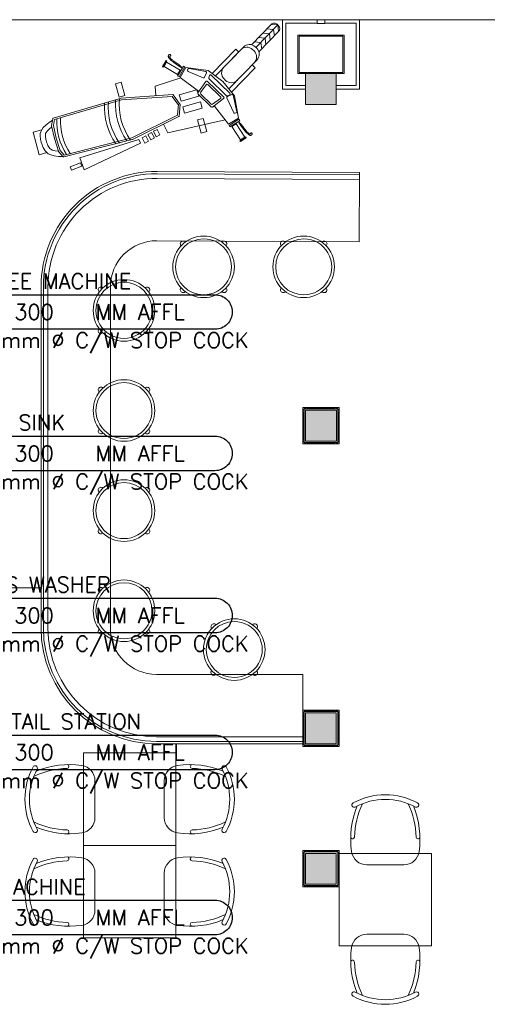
# Model space of a CAD drawing. Header units: millimetres. Extents: x -1747 to 60076, y -13777 to 14438.
# Tile 5 of 29: x 4034 to 7070, y 7438 to 13830. Entities that reach past the tile are written whole.
import ezdxf
from ezdxf.enums import TextEntityAlignment as Align

# ---------------------------------------------------------------- set-up
doc = ezdxf.new("R2010")
doc.units = ezdxf.units.MM
doc.header["$MEASUREMENT"] = 0
doc.layers.get('0').update_dxf_attribs({"lineweight": 5})
doc.layers.add('FLOOR LAYOUT', color=9, linetype='Continuous', lineweight=0, true_color=0x808080)
doc.layers.add('PLUMBING-DW-TR-LVL-TAG', color=7, linetype='Continuous')
doc.styles.add('ROMANS-100', font='romans.shx')
doc.styles.get("Standard").update_dxf_attribs({"font": 'romans.shx'})

# ---------------------------------------------------------------- blocks, each defined once
blk = doc.blocks.new('PLUMB-WS-WS-TAG')
at = {"layer": 'PLUMBING-DW-TR-LVL-TAG'}
blk.add_lwpolyline([(112.5, 112.5), (1687.5, 112.5, -0.414214), (1800, 0, -0.414214), (1687.5, -112.5), (112.5, -112.5, -0.414214), (0, 0), (0, 0, -0.414214)], format="xyb", close=True, dxfattribs=at)
at = {"layer": 'PLUMBING-DW-TR-LVL-TAG', "char_height": 100, "attachment_point": 4}
for s, width, insert in [('{\\Fromans|c0;@}', 115.286, (112.5, 0)), ('{\\Fromans|c0;MM AFFL}', 662.905, (912.5, 0)), ('mm %%C C/W STOP COCK', 1987.152, (300, -200))]:
    blk.add_mtext_dynamic_manual_height_columns(s, width=width, gutter_width=3324.7, heights=[0], dxfattribs=dict(at, insert=insert))
at = {"layer": 'PLUMBING-DW-TR-LVL-TAG', "style": 'ROMANS-100'}
for tag, p in [('PLUM-DR-EQP', (0, 200)), ('PLUM-DR-PSIZE', (0, -200))]:
    blk.add_attdef(tag, text='', height=100, dxfattribs=at).set_placement(p, align=Align.MIDDLE_LEFT)
blk.add_attdef('PLUM-PIPE-LVL', text='', height=100, dxfattribs=at).set_placement((512.5, 0), align=Align.MIDDLE_CENTER)
blk = doc.blocks.new('FLOOR PLAN')
at = {"layer": 'FLOOR LAYOUT'}
h = blk.add_hatch(color=256, dxfattribs=at)
h.dxf.hatch_style = 1
h.paths.add_polyline_path([(6090, 13280), (6090, 13480), (5890, 13480), (5890, 13280)])
h = blk.add_hatch(color=256, dxfattribs=at)
h.dxf.hatch_style = 1
h.paths.add_polyline_path([(6090.1, 11294.2), (5890.1, 11294.2), (5890.1, 11094.2), (6090.1, 11094.2)])
h = blk.add_hatch(color=256, dxfattribs=at)
h.dxf.hatch_style = 1
h.paths.add_polyline_path([(6090, 9330), (5890, 9330), (5890, 9130), (6090, 9130)])
h = blk.add_hatch(color=256, dxfattribs=at)
h.dxf.hatch_style = 1
h.paths.add_polyline_path([(6090, 8418.4), (5890, 8418.4), (5890, 8218.4), (6090, 8218.4)])
for p, q in [((350, 13830), (17200, 13830)), ((5740, 13380), (5740, 13830)), ((5740, 13830), (5965, 13830)), ((5762, 13402), (5762, 13808)), ((5762, 13808), (5963, 13808)), ((5965, 13830), (5965, 13805)), ((6015, 13805), (6015, 13830)), ((6015, 13830), (6240, 13830)), ((6218, 13808), (6017, 13808)), ((6218, 13402), (6218, 13808)), ((6240, 13830), (6240, 13380)), ((5538.8, 13667.4), (5666.9, 13799.7)), ((5568.1, 13649.2), (5709.9, 13795.6)), ((5715.4, 13752.8), (5587.3, 13620.5)), ((5655.1, 13739), (5612.1, 13743.1)), ((5682.5, 13767.3), (5639.5, 13771.4)), ((5709.9, 13795.6), (5666.9, 13799.7)), ((5682.5, 13767.3), (5688, 13724.5)), ((5705, 13800.3), (5714.7, 13790.9)), ((5709.9, 13795.6), (5715.4, 13752.8)), ((5965, 13805), (6015, 13805)), ((5600.3, 13682.5), (5557.3, 13686.5)), ((5627.7, 13710.8), (5584.7, 13714.8)), ((5600.3, 13682.5), (5605.8, 13639.6)), ((5627.7, 13710.8), (5633.2, 13667.9)), ((5655.1, 13739), (5660.6, 13696.2)), ((5840, 13730), (6140, 13730)), ((5840, 13480), (5840, 13730)), ((5848, 13722), (6132, 13722)), ((5848, 13488), (5848, 13722)), ((6132, 13722), (6132, 13488)), ((6140, 13730), (6140, 13480)), ((5283.4, 13481.1), (5436.5, 13639.4)), ((5305.1, 13464.8), (5486.9, 13652.6)), ((5360.1, 13521.7), (5470, 13635.1)), ((5455.9, 13620.6), (5436.5, 13639.4)), ((5546.4, 13636.4), (5556.1, 13627)), ((5563.3, 13653.8), (5573, 13644.5)), ((4984.4, 13564.5), (4961.3, 13525.5)), ((4966.8, 13522.2), (4990, 13561.2)), ((4988.2, 13554), (4971.6, 13526.2)), ((4990, 13561.2), (4984.4, 13564.5)), ((5076.4, 13501.6), (4988.2, 13554)), ((4998.9, 13592.2), (4999, 13593.8)), ((4999, 13590.5), (4998.9, 13592.2)), ((4999, 13593.8), (4999.4, 13595.4)), ((4999.3, 13588.8), (4999, 13590.5)), ((5000, 13587), (4999.3, 13588.8)), ((4999.4, 13595.4), (4999.9, 13596.9)), ((4999.9, 13596.9), (5000.6, 13598.4)), ((5001, 13585.1), (5000, 13587)), ((5000.6, 13598.4), (5001.4, 13599.7)), ((5002.3, 13583), (5001, 13585.1)), ((5001.4, 13599.7), (5002.3, 13600.9)), ((5002.3, 13600.9), (5003.4, 13601.9)), ((5004, 13580.7), (5002.3, 13583)), ((5003.4, 13601.9), (5004.4, 13602.7)), ((5006.1, 13578.1), (5004, 13580.7)), ((5004.4, 13602.7), (5005.5, 13603.3)), ((5005.5, 13603.3), (5006.6, 13603.7)), ((5008.6, 13575.2), (5006.1, 13578.1)), ((5006.6, 13603.7), (5007.7, 13603.9)), ((5007.7, 13603.9), (5008.8, 13603.9)), ((5008.3, 13590.2), (5008.2, 13589.5)), ((5008.2, 13589.5), (5008.2, 13588.7)), ((5008.2, 13588.7), (5008.4, 13587.8)), ((5008.5, 13590.8), (5008.3, 13590.2)), ((5008.4, 13587.8), (5008.8, 13586.8)), ((5008.9, 13591.3), (5008.5, 13590.8)), ((5011.6, 13572), (5008.6, 13575.2)), ((5008.8, 13603.9), (5009.8, 13603.8)), ((5008.8, 13586.8), (5009.4, 13585.5)), ((5009.3, 13591.8), (5008.9, 13591.3)), ((5009.9, 13592.2), (5009.3, 13591.8)), ((5009.4, 13585.5), (5010.1, 13584.2)), ((5009.8, 13603.8), (5010.8, 13603.5)), ((5010.5, 13592.6), (5009.9, 13592.2)), ((5010.1, 13584.2), (5011.2, 13582.6)), ((5011.2, 13593), (5010.5, 13592.6)), ((5010.8, 13603.5), (5011.7, 13603)), ((5011.9, 13593.4), (5011.2, 13593)), ((5011.2, 13582.6), (5012.5, 13580.9)), ((5015.6, 13568.1), (5011.6, 13572)), ((5011.7, 13603), (5012.5, 13602.5)), ((5012.5, 13593.8), (5011.9, 13593.4)), ((5012.5, 13602.5), (5013.2, 13601.8)), ((5013.2, 13594.3), (5012.5, 13593.8)), ((5012.5, 13580.9), (5014.1, 13579)), ((5013.2, 13601.8), (5013.8, 13601)), ((5013.8, 13594.8), (5013.2, 13594.3)), ((5013.8, 13601), (5014.3, 13600.2)), ((5014.2, 13595.3), (5013.8, 13594.8)), ((5014.1, 13579), (5016, 13576.9)), ((5014.6, 13596), (5014.2, 13595.3)), ((5014.3, 13600.2), (5014.6, 13599.3)), ((5014.6, 13599.3), (5014.8, 13598.4)), ((5014.8, 13596.7), (5014.6, 13596)), ((5014.8, 13598.4), (5014.9, 13597.6)), ((5014.9, 13597.6), (5014.8, 13596.7)), ((5020.9, 13563.4), (5015.6, 13568.1)), ((5016, 13576.9), (5018.3, 13574.6)), ((5018.3, 13574.6), (5021, 13572.1)), ((5028.1, 13557.6), (5020.9, 13563.4)), ((5021, 13572.1), (5024, 13569.4)), ((5024, 13569.4), (5027.5, 13566.5)), ((5027.5, 13566.5), (5031.4, 13563.5)), ((5037.5, 13550.4), (5028.1, 13557.6)), ((5031.4, 13563.5), (5035.6, 13560.3)), ((5035.6, 13560.3), (5040.1, 13556.9)), ((5049.7, 13541.6), (5037.5, 13550.4)), ((5040.1, 13556.9), (5045, 13553.4)), ((5045, 13553.4), (5050.1, 13549.8)), ((5574.2, 13568.1), (5392.4, 13380.3)), ((4961.3, 13525.5), (4966.8, 13522.2)), ((4971.6, 13526.2), (5059.8, 13473.8)), ((5065.2, 13530.9), (5049.7, 13541.6)), ((5050.1, 13549.8), (5055.6, 13546.2)), ((5055.6, 13546.2), (5061.3, 13542.4)), ((5097, 13529.2), (5059.5, 13463.5)), ((5059.8, 13473.8), (5076.4, 13501.6)), ((5061.3, 13542.4), (5066.9, 13538.6)), ((5084.3, 13518.1), (5065.2, 13530.9)), ((5066.9, 13538.6), (5072.2, 13534.8)), ((5068.8, 13458.2), (5106.3, 13523.8)), ((5072.2, 13534.8), (5077, 13531.1)), ((5112.9, 13520.5), (5075.8, 13455)), ((5077, 13531.1), (5080.8, 13527.5)), ((5080.8, 13527.5), (5083.5, 13524.1)), ((5083.5, 13524.1), (5084.8, 13521)), ((5084.8, 13521), (5084.3, 13518.1)), ((5106.3, 13523.8), (5097, 13529.2)), ((5258.3, 13499.9), (5112.9, 13520.5)), ((5124.5, 13501.6), (5126.6, 13509.1)), ((5226.3, 13452.5), (5128.4, 13493.5)), ((5134.3, 13513.9), (5242.5, 13493.7)), ((5354, 13428), (5258.3, 13499.9)), ((5360.1, 13521.7), (5360.1, 13521.7)), ((5562.6, 13517.3), (5409.5, 13359.1)), ((5562.6, 13517.3), (5543.2, 13536.1)), ((6132, 13488), (5848, 13488)), ((4693.4, 13423.6), (4655.6, 13413.3)), ((4716.8, 13337.6), (4693.4, 13423.6)), ((5080.2, 13451.7), (4914.3, 13398.4)), ((5059.5, 13463.5), (5068.8, 13458.2)), ((5075.8, 13455), (5196.2, 13367.1)), ((5191.6, 13354.6), (5243.4, 13428.4)), ((5247.5, 13484.4), (5235.1, 13456)), ((5253.6, 13429.4), (5358.7, 13327.7)), ((5262.4, 13452.4), (5266.9, 13466.8)), ((5374.8, 13338.4), (5264.1, 13445.5)), ((5278, 13469.6), (5399.4, 13352.2)), ((5354, 13428), (5429.1, 13334.7)), ((5361.4, 13445.3), (5371.1, 13435.9)), ((6140, 13480), (5840, 13480)), ((6090, 13480), (5890, 13480)), ((5890, 13480), (5890, 13280)), ((6090, 13480), (5890, 13480)), ((5890, 13480), (5890, 13280)), ((6090, 13280), (6090, 13480)), ((6090, 13280), (6090, 13480)), ((4655.6, 13413.3), (4679, 13327.3)), ((4914.3, 13398.4), (4918.8, 13335.9)), ((5185.3, 13374.3), (5070.7, 13343.1)), ((5196.7, 13332.6), (5185.3, 13374.3)), ((5209.2, 13356.3), (5245.4, 13407.7)), ((5255.6, 13408.7), (5337.9, 13329)), ((5890, 13380), (5740, 13380)), ((5890, 13402), (5762, 13402)), ((6090, 13402), (6218, 13402)), ((6240, 13380), (6090, 13380)), ((4692.4, 13319.6), (4252.6, 13191.1)), ((4695, 13308.7), (4259.7, 13181.5)), ((4679, 13327.3), (4716.8, 13337.6)), ((5027.7, 13343.7), (4693.5, 13319.8)), ((5024.4, 13332.2), (4695, 13308.7)), ((5066.8, 13273.5), (5024.4, 13332.2)), ((5075.9, 13280.1), (5030.5, 13343)), ((5070.7, 13343.1), (5082, 13301.4)), ((5082, 13301.4), (5196.7, 13332.6)), ((5207.9, 13296.5), (5093.3, 13265.3)), ((5277.2, 13263.7), (5192.4, 13345.9)), ((5219.3, 13254.8), (5207.9, 13296.5)), ((5278.3, 13281.5), (5210.1, 13347.5)), ((5358, 13317.4), (5286, 13263.2)), ((5337.3, 13318.7), (5287.1, 13280.9)), ((5380.1, 13322.6), (5424.4, 13226.1)), ((5396.4, 13340.8), (5381.2, 13336.8)), ((5411.4, 13344.8), (5383.4, 13331.5)), ((5444.5, 13232.7), (5420.9, 13340.1)), ((5429.1, 13334.7), (5454.3, 13190)), ((5064.7, 13281.2), (5058, 13209.2)), ((5075.9, 13280.1), (5068.7, 13202.9)), ((5093.3, 13265.3), (5104.6, 13223.6)), ((5104.6, 13223.6), (5219.3, 13254.8)), ((5390.1, 13150.8), (5298.3, 13268.2)), ((5890, 13280), (6090, 13280)), ((5890, 13280), (6090, 13280)), ((4225.6, 13162.9), (4247.6, 13177.6)), ((4249.3, 13187.4), (4241.6, 13142.9)), ((4259.7, 13181.5), (4252.9, 13142.3)), ((5058, 13209.2), (4762.1, 13062.4)), ((5066.6, 13200.9), (4766.4, 13052)), ((5367.5, 13179.6), (4996.6, 13096.2)), ((5188.1, 13179.2), (5225.9, 13189.5)), ((5211.5, 13093.2), (5188.1, 13179.2)), ((5225.9, 13189.5), (5249.3, 13103.5)), ((5454.3, 13190), (5390.1, 13150.8)), ((5393.5, 13143.9), (5457.9, 13183.5)), ((5463.5, 13174.3), (5399.1, 13134.7)), ((5432.6, 13222.4), (5440, 13224.8)), ((5457.9, 13183.5), (5463.5, 13174.3)), ((4176.9, 13115), (4120.7, 13099.7)), ((4170.7, 13102.5), (4177.1, 13115.3)), ((4177.1, 13115.3), (4187.7, 13129.5)), ((4187.7, 13129.5), (4203.5, 13145.3)), ((4203.5, 13145.3), (4225.6, 13162.9)), ((4206, 13097.6), (4213.2, 13107.3)), ((4213.2, 13107.3), (4226, 13120.1)), ((4226, 13120.1), (4243.3, 13133.8)), ((4241.6, 13141), (4260.9, 13058.1)), ((4252.9, 13142.3), (4271.9, 13060.7)), ((4926.6, 13117.8), (4902.7, 13105.3)), ((4902.7, 13105.3), (4920.9, 13070.6)), ((4944.8, 13083.1), (4926.6, 13117.8)), ((4996.6, 13096.2), (4968.8, 13152.3)), ((5249.3, 13103.5), (5211.5, 13093.2)), ((5399.1, 13134.7), (5393.5, 13143.9)), ((5412.5, 13136.1), (5439.8, 13153.5)), ((5467.8, 13049.6), (5412.5, 13136.1)), ((5439.8, 13153.5), (5495.1, 13067.1)), ((5458.9, 13162.6), (5456, 13162)), ((5456, 13162), (5469.5, 13143.3)), ((5462.1, 13161.4), (5458.9, 13162.6)), ((5465.6, 13158.9), (5462.1, 13161.4)), ((5469.3, 13155.1), (5465.6, 13158.9)), ((5473.1, 13150.5), (5469.3, 13155.1)), ((5469.5, 13143.3), (5480.7, 13128.2)), ((5477.1, 13145.3), (5473.1, 13150.5)), ((5481.1, 13139.8), (5477.1, 13145.3)), ((5480.7, 13128.2), (5489.9, 13116.3)), ((5485, 13134.2), (5481.1, 13139.8)), ((5488.9, 13128.9), (5485, 13134.2)), ((5492.6, 13123.9), (5488.9, 13128.9)), ((5489.9, 13116.3), (5497.3, 13107.1)), ((5496.3, 13119.1), (5492.6, 13123.9)), ((5499.8, 13114.7), (5496.3, 13119.1)), ((5497.3, 13107.1), (5503.4, 13100.1)), ((5503.1, 13110.6), (5499.8, 13114.7)), ((5506.3, 13106.8), (5503.1, 13110.6)), ((5509.3, 13103.5), (5506.3, 13106.8)), ((5512.1, 13100.5), (5509.3, 13103.5)), ((4120.7, 13099.7), (4160.4, 12953.8)), ((4166.9, 13080.3), (4167.7, 13090.9)), ((4167.4, 13070.5), (4166.9, 13080.3)), ((4168.3, 13061.4), (4167.4, 13070.5)), ((4167.7, 13090.9), (4170.7, 13102.5)), ((4169.7, 13052.7), (4168.3, 13061.4)), ((4171.4, 13044.2), (4169.7, 13052.7)), ((4173.5, 13035.9), (4171.4, 13044.2)), ((4200.7, 13079.9), (4201.1, 13085.3)), ((4201, 13073.2), (4200.7, 13079.9)), ((4201.8, 13065.7), (4201, 13073.2)), ((4201.1, 13085.3), (4202.5, 13090.6)), ((4202.9, 13058.6), (4201.8, 13065.7)), ((4202.5, 13090.6), (4206, 13097.6)), ((4204.3, 13051.8), (4202.9, 13058.6)), ((4206, 13045.1), (4204.3, 13051.8)), ((4208.2, 13038.2), (4206, 13045.1)), ((4286.3, 12976.9), (4260.9, 13058.1)), ((4296.7, 12981.5), (4271.7, 13061.5)), ((4765.5, 13051.6), (4321.2, 12939.3)), ((4762.1, 13062.4), (4322.4, 12951.2)), ((4807, 13052.3), (4425.3, 12933.8)), ((4819, 13028), (4807, 13052.3)), ((4852.5, 13076.6), (4828.6, 13064.1)), ((4828.6, 13064.1), (4846.8, 13029.4)), ((4846.8, 13029.4), (4870.7, 13041.9)), ((4870.7, 13041.9), (4852.5, 13076.6)), ((4890.4, 13096.7), (4866.5, 13084.2)), ((4866.5, 13084.2), (4884.7, 13049.5)), ((4884.7, 13049.5), (4908.6, 13062.1)), ((4908.6, 13062.1), (4890.4, 13096.7)), ((4920.9, 13070.6), (4944.8, 13083.1)), ((5463.9, 13044.7), (5502.1, 13069.2)), ((5467.4, 13039.3), (5463.9, 13044.7)), ((5505.6, 13063.7), (5467.4, 13039.3)), ((5495.1, 13067.1), (5467.8, 13049.6)), ((5502.1, 13069.2), (5505.6, 13063.7)), ((5503.4, 13100.1), (5508.3, 13094.9)), ((5508.3, 13094.9), (5512.2, 13091.1)), ((5514.6, 13097.9), (5512.1, 13100.5)), ((5512.2, 13091.1), (5515.6, 13088.2)), ((5517, 13095.7), (5514.6, 13097.9)), ((5515.6, 13088.2), (5518.5, 13085.8)), ((5519.2, 13093.8), (5517, 13095.7)), ((5518.5, 13085.8), (5521.2, 13083.8)), ((5521.1, 13092.3), (5519.2, 13093.8)), ((5522.9, 13091), (5521.1, 13092.3)), ((5521.2, 13083.8), (5523.6, 13082.2)), ((5524.5, 13090), (5522.9, 13091)), ((5523.6, 13082.2), (5525.7, 13080.9)), ((5525.9, 13089.3), (5524.5, 13090)), ((5525.7, 13080.9), (5527.7, 13080)), ((5527.1, 13088.8), (5525.9, 13089.3)), ((5528.2, 13088.4), (5527.1, 13088.8)), ((5527.7, 13080), (5529.5, 13079.4)), ((5529.1, 13088.3), (5528.2, 13088.4)), ((5529.9, 13088.3), (5529.1, 13088.3)), ((5529.5, 13079.4), (5531.2, 13079.1)), ((5530.6, 13088.4), (5529.9, 13088.3)), ((5531.2, 13088.6), (5530.6, 13088.4)), ((5531.7, 13089), (5531.2, 13088.6)), ((5531.2, 13079.1), (5532.8, 13079.1)), ((5532.1, 13089.5), (5531.7, 13089)), ((5532.5, 13090.1), (5532.1, 13089.5)), ((5532.9, 13090.7), (5532.5, 13090.1)), ((5532.8, 13079.1), (5534.5, 13079.2)), ((5533.3, 13091.4), (5532.9, 13090.7)), ((5533.7, 13092.1), (5533.3, 13091.4)), ((5534, 13092.8), (5533.7, 13092.1)), ((5534.5, 13093.4), (5534, 13092.8)), ((5535, 13094), (5534.5, 13093.4)), ((5534.5, 13079.2), (5536.1, 13079.6)), ((5535.5, 13094.5), (5535, 13094)), ((5536.2, 13094.9), (5535.5, 13094.5)), ((5536.1, 13079.6), (5537.6, 13080.2)), ((5536.9, 13095.1), (5536.2, 13094.9)), ((5537.7, 13095.2), (5536.9, 13095.1)), ((5537.6, 13080.2), (5539, 13081)), ((5538.6, 13095.2), (5537.7, 13095.2)), ((5539.5, 13095), (5538.6, 13095.2)), ((5539, 13081), (5540.3, 13081.8)), ((5540.3, 13094.7), (5539.5, 13095)), ((5541.2, 13094.2), (5540.3, 13094.7)), ((5540.3, 13081.8), (5541.5, 13082.8)), ((5542, 13093.7), (5541.2, 13094.2)), ((5541.5, 13082.8), (5542.4, 13083.8)), ((5542.7, 13093), (5542, 13093.7)), ((5542.4, 13083.8), (5543.2, 13084.9)), ((5543.3, 13092.2), (5542.7, 13093)), ((5543.2, 13084.9), (5543.8, 13086)), ((5543.8, 13091.3), (5543.3, 13092.2)), ((5544.1, 13090.4), (5543.8, 13091.3)), ((5543.8, 13086), (5544.2, 13087.2)), ((5544.3, 13089.3), (5544.1, 13090.4)), ((5544.2, 13087.2), (5544.3, 13088.3)), ((5544.3, 13088.3), (5544.3, 13089.3)), ((4176.1, 13027.5), (4173.5, 13035.9)), ((4179.3, 13018.8), (4176.1, 13027.5)), ((4182.9, 13009.8), (4179.3, 13018.8)), ((4187.1, 13000.1), (4182.9, 13009.8)), ((4192.1, 12989.8), (4187.1, 13000.1)), ((4198.6, 12979.3), (4192.1, 12989.8)), ((4207.5, 12969.2), (4198.6, 12979.3)), ((4210.8, 13030.9), (4208.2, 13038.2)), ((4214, 13022.8), (4210.8, 13030.9)), ((4217.8, 13014.2), (4214, 13022.8)), ((4221.7, 13006.1), (4217.8, 13014.2)), ((4225.8, 12999.5), (4221.7, 13006.1)), ((4230.6, 12994), (4225.8, 12999.5)), ((4237.4, 12988.9), (4230.6, 12994)), ((4248, 12983.8), (4237.4, 12988.9)), ((4264.3, 12979.4), (4248, 12983.8)), ((4286.4, 12976.8), (4264.3, 12979.4)), ((4316.5, 12940.8), (4287.2, 12975.3)), ((4322.4, 12951.2), (4296.7, 12981.5)), ((4453.7, 12856.4), (4819, 13028)), ((4160.4, 12953.8), (4210, 12967.3)), ((4219.8, 12959.9), (4207.5, 12969.2)), ((4236.2, 12952.1), (4219.8, 12959.9)), ((4257.9, 12946.2), (4236.2, 12952.1)), ((4285.5, 12942.9), (4257.9, 12946.2)), ((4314.8, 12942.8), (4285.5, 12942.9)), ((4425.3, 12933.8), (4453.7, 12856.4)), ((4428.8, 12901.7), (4361, 12874.5)), ((4361, 12874.5), (4369.7, 12852.6)), ((4369.7, 12852.6), (4437.6, 12879.8)), ((4437.6, 12879.8), (4428.8, 12901.7)), ((4926.7, 12799.9), (6241.3, 12793)), ((4926.9, 12829.9), (6241.4, 12823)), ((4927, 12844.9), (6241.5, 12838)), ((6239.1, 12388), (6241.5, 12838)), ((6239.1, 12388), (4924.6, 12394.9)), ((4173, 9880), (4173, 12094.9)), ((4188, 9880), (4188, 12094.9)), ((4218, 9880), (4218, 12094.9)), ((4623, 12094.9), (4623, 9880)), ((5872, 11312.2), (6108, 11312.2)), ((5872, 11076.2), (5872, 11312.2)), ((5881.1, 11312.2), (5872.1, 11312.2)), ((5872.1, 11312.2), (5872.1, 11303.2)), ((5872.1, 11303.2), (5881.1, 11294.2)), ((5872.1, 11303.2), (5872.1, 11294.2)), ((5881.1, 11294.2), (5872.1, 11294.2)), ((5872.1, 11294.2), (5872.1, 11285.2)), ((5872.1, 11285.2), (5881.1, 11285.2)), ((5872.1, 11285.2), (5872.1, 11103.2)), ((5875.1, 11285.2), (5875.1, 11103.2)), ((5878.1, 11285.2), (5878.1, 11103.2)), ((5890.1, 11303.2), (5881.1, 11312.2)), ((5881.1, 11312.2), (5890.1, 11312.2)), ((6099.1, 11303.2), (5881.1, 11303.2)), ((5881.1, 11303.2), (5881.1, 11085.2)), ((5899.1, 11312.2), (5890.1, 11312.2)), ((5890.1, 11312.2), (5890.1, 11303.2)), ((5890.1, 11294.2), (6090.1, 11294.2)), ((5890.1, 11094.2), (5890.1, 11294.2)), ((5899.1, 11303.2), (5899.1, 11312.2)), ((5899.1, 11312.2), (6081.1, 11312.2)), ((5899.1, 11309.2), (6081.1, 11309.2)), ((5899.1, 11306.2), (6081.1, 11306.2)), ((6090.1, 11312.2), (6081.1, 11312.2)), ((6081.1, 11312.2), (6081.1, 11303.2)), ((6090.1, 11303.2), (6090.1, 11312.2)), ((6099.1, 11312.2), (6090.1, 11303.2)), ((6090.1, 11312.2), (6099.1, 11312.2)), ((6090.1, 11294.2), (6090.1, 11094.2)), ((6108.1, 11312.2), (6099.1, 11312.2)), ((6099.1, 11085.2), (6099.1, 11303.2)), ((6099.1, 11294.2), (6108.1, 11303.2)), ((6108.1, 11294.2), (6099.1, 11294.2)), ((6099.1, 11285.2), (6108.1, 11285.2)), ((6102.1, 11285.2), (6102.1, 11103.2)), ((6105.1, 11285.2), (6105.1, 11103.2)), ((6108, 11312.2), (6108, 11076.2)), ((6108.1, 11303.2), (6108.1, 11312.2)), ((6108.1, 11303.2), (6108.1, 11294.2)), ((6108.1, 11285.2), (6108.1, 11294.2)), ((6108.1, 11285.2), (6108.1, 11103.2)), ((6108, 11076.2), (5872, 11076.2)), ((5881.1, 11103.2), (5872.1, 11103.2)), ((5872.1, 11103.2), (5872.1, 11094.2)), ((5872.1, 11094.2), (5881.1, 11094.2)), ((5881.1, 11094.2), (5872.1, 11085.2)), ((5872.1, 11085.2), (5872.1, 11094.2)), ((5872.1, 11085.2), (5872.1, 11076.2)), ((5872.1, 11076.2), (5881.1, 11076.2)), ((5881.1, 11085.2), (6099.1, 11085.2)), ((5881.1, 11076.2), (5890.1, 11085.2)), ((5881.1, 11076.2), (5890.1, 11076.2)), ((6090.1, 11094.2), (5890.1, 11094.2)), ((5890.1, 11085.2), (5890.1, 11076.2)), ((5890.1, 11076.2), (5899.1, 11076.2)), ((5899.1, 11076.2), (5899.1, 11085.2)), ((5899.1, 11082.2), (6081.1, 11082.2)), ((5899.1, 11079.2), (6081.1, 11079.2)), ((5899.1, 11076.2), (6081.1, 11076.2)), ((6081.1, 11085.2), (6081.1, 11076.2)), ((6081.1, 11076.2), (6090.1, 11076.2)), ((6090.1, 11076.2), (6090.1, 11085.2)), ((6090.1, 11085.2), (6099.1, 11076.2)), ((6099.1, 11076.2), (6090.1, 11076.2)), ((6108.1, 11103.2), (6099.1, 11103.2)), ((6108.1, 11085.2), (6099.1, 11094.2)), ((6099.1, 11094.2), (6108.1, 11094.2)), ((6099.1, 11076.2), (6108.1, 11076.2)), ((6108.1, 11094.2), (6108.1, 11103.2)), ((6108.1, 11094.2), (6108.1, 11085.2)), ((6108.1, 11076.2), (6108.1, 11085.2)), ((2972.1, 10142.5), (4173.9, 10142.5)), ((4173, 10151.6), (4173, 10141.7)), ((5872, 9580), (4923, 9580)), ((5872, 9130), (5872, 9580)), ((5881, 9348), (5872, 9348)), ((5872, 9348), (5872, 9339)), ((5872, 9348), (6108, 9348)), ((5872, 9112), (5872, 9348)), ((5872, 9339), (5881, 9330)), ((5872, 9339), (5872, 9330)), ((5890, 9339), (5881, 9348)), ((5881, 9348), (5890, 9348)), ((6099, 9339), (5881, 9339)), ((5881, 9339), (5881, 9121)), ((5899, 9348), (5890, 9348)), ((5890, 9348), (5890, 9339)), ((5899, 9339), (5899, 9348)), ((5899, 9348), (6081, 9348)), ((5899, 9345), (6081, 9345)), ((5899, 9342), (6081, 9342)), ((6090, 9348), (6081, 9348)), ((6081, 9348), (6081, 9339)), ((6090, 9339), (6090, 9348)), ((6099, 9348), (6090, 9339)), ((6090, 9348), (6099, 9348)), ((6108, 9348), (6099, 9348)), ((6099, 9121), (6099, 9339)), ((6099, 9330), (6108, 9339)), ((6108, 9339), (6108, 9348)), ((6108, 9348), (6108, 9112)), ((6108, 9339), (6108, 9330)), ((5881, 9330), (5872, 9330)), ((5872, 9330), (5872, 9321)), ((5872, 9321), (5881, 9321)), ((5872, 9321), (5872, 9139)), ((5875, 9321), (5875, 9139)), ((5878, 9321), (5878, 9139)), ((5890, 9330), (6090, 9330)), ((5890, 9130), (5890, 9330)), ((6090, 9330), (5890, 9330)), ((5890, 9330), (5890, 9130)), ((6090, 9330), (6090, 9130)), ((6090, 9130), (6090, 9330)), ((6108, 9330), (6099, 9330)), ((6099, 9321), (6108, 9321)), ((6102, 9321), (6102, 9139)), ((6105, 9321), (6105, 9139)), ((6108, 9321), (6108, 9330)), ((6108, 9321), (6108, 9139)), ((5872, 9175), (4923, 9175)), ((5872, 9145), (4923, 9145)), ((5872, 9130), (4923, 9130)), ((5881, 9139), (5872, 9139)), ((5872, 9139), (5872, 9130)), ((5872, 9130), (5881, 9130)), ((5881, 9130), (5872, 9121)), ((5872, 9121), (5872, 9130)), ((5872, 9121), (5872, 9112)), ((5872, 9112), (5881, 9112)), ((6108, 9112), (5872, 9112)), ((5881, 9121), (6099, 9121)), ((5881, 9112), (5890, 9121)), ((5881, 9112), (5890, 9112)), ((6090, 9130), (5890, 9130)), ((5890, 9130), (6090, 9130)), ((5890, 9121), (5890, 9112)), ((5890, 9112), (5899, 9112)), ((5899, 9112), (5899, 9121)), ((5899, 9118), (6081, 9118)), ((5899, 9115), (6081, 9115)), ((5899, 9112), (6081, 9112)), ((6081, 9121), (6081, 9112)), ((6081, 9112), (6090, 9112)), ((6090, 9112), (6090, 9121)), ((6090, 9121), (6099, 9112)), ((6099, 9112), (6090, 9112)), ((6108, 9139), (6099, 9139)), ((6108, 9121), (6099, 9130)), ((6099, 9130), (6108, 9130)), ((6099, 9112), (6108, 9112)), ((6108, 9130), (6108, 9139)), ((6108, 9130), (6108, 9121)), ((6108, 9112), (6108, 9121)), ((4448, 8470), (4448, 9070)), ((5048, 9070), (4448, 9070)), ((4448, 9070), (4448, 8470)), ((5048, 9070), (4448, 9070)), ((5048, 9070), (5048, 8470)), ((5048, 8470), (5048, 9070)), ((4523, 8890.1), (4523, 8649.9)), ((4973, 8890.1), (4973, 8649.9)), ((4448, 8470), (5048, 8470)), ((4448, 8470), (5048, 8470)), ((4448, 7870), (4448, 8470)), ((5048, 8470), (4448, 8470)), ((4448, 8470), (4448, 7870)), ((5048, 8470), (4448, 8470)), ((5048, 8470), (5048, 7870)), ((5048, 7870), (5048, 8470)), ((5881, 8436.4), (5872, 8436.4)), ((5872, 8436.4), (5872, 8427.4)), ((5872, 8427.4), (5881, 8418.4)), ((5872, 8427.4), (5872, 8418.4)), ((5881, 8418.4), (5872, 8418.4)), ((5872, 8418.4), (5872, 8409.4)), ((5872, 8409.4), (5881, 8409.4)), ((5872, 8409.4), (5872, 8227.4)), ((5875, 8409.4), (5875, 8227.4)), ((5878, 8409.4), (5878, 8227.4)), ((5890, 8427.4), (5881, 8436.4)), ((5881, 8436.4), (5890, 8436.4)), ((6099, 8427.4), (5881, 8427.4)), ((5881, 8427.4), (5881, 8209.4)), ((5899, 8436.4), (5890, 8436.4)), ((5890, 8436.4), (5890, 8427.4)), ((5890, 8418.4), (6090, 8418.4)), ((5890, 8218.4), (5890, 8418.4)), ((5899, 8427.4), (5899, 8436.4)), ((5899, 8436.4), (6081, 8436.4)), ((5899, 8433.4), (6081, 8433.4)), ((5899, 8430.4), (6081, 8430.4)), ((6090, 8436.4), (6081, 8436.4)), ((6081, 8436.4), (6081, 8427.4)), ((6090, 8427.4), (6090, 8436.4)), ((6099, 8436.4), (6090, 8427.4)), ((6090, 8436.4), (6099, 8436.4)), ((6090, 8418.4), (6090, 8218.4)), ((6108, 8436.4), (6099, 8436.4)), ((6099, 8209.4), (6099, 8427.4)), ((6099, 8418.4), (6108, 8427.4)), ((6108, 8418.4), (6099, 8418.4)), ((6099, 8409.4), (6108, 8409.4)), ((6102, 8409.4), (6102, 8227.4)), ((6105, 8409.4), (6105, 8227.4)), ((6108, 8427.4), (6108, 8436.4)), ((6108, 8427.4), (6108, 8418.4)), ((6108, 8418.4), (6708, 8418.4)), ((6108, 8418.4), (6108, 7818.4)), ((6708, 8418.4), (6108, 8418.4)), ((6108, 8418.4), (6108, 7818.4)), ((6108, 8409.4), (6108, 8418.4)), ((6108, 8409.4), (6108, 8227.4)), ((6708, 7818.4), (6708, 8418.4)), ((6708, 7818.4), (6708, 8418.4)), ((6287.9, 8343.4), (6528.1, 8343.4)), ((4523, 8290.1), (4523, 8049.9)), ((4973, 8290.1), (4973, 8049.9)), ((5881, 8227.4), (5872, 8227.4)), ((5872, 8227.4), (5872, 8218.4)), ((5872, 8218.4), (5881, 8218.4)), ((5881, 8218.4), (5872, 8209.4)), ((5872, 8209.4), (5872, 8218.4)), ((5872, 8209.4), (5872, 8200.4)), ((5872, 8200.4), (5881, 8200.4)), ((5881, 8209.4), (6099, 8209.4)), ((5881, 8200.4), (5890, 8209.4)), ((5881, 8200.4), (5890, 8200.4)), ((6090, 8218.4), (5890, 8218.4)), ((5890, 8209.4), (5890, 8200.4)), ((5890, 8200.4), (5899, 8200.4)), ((5899, 8200.4), (5899, 8209.4)), ((5899, 8206.4), (6081, 8206.4)), ((5899, 8203.4), (6081, 8203.4)), ((5899, 8200.4), (6081, 8200.4)), ((6081, 8209.4), (6081, 8200.4)), ((6081, 8200.4), (6090, 8200.4)), ((6090, 8200.4), (6090, 8209.4)), ((6090, 8209.4), (6099, 8200.4)), ((6099, 8200.4), (6090, 8200.4)), ((6108, 8227.4), (6099, 8227.4)), ((6108, 8209.4), (6099, 8218.4)), ((6099, 8218.4), (6108, 8218.4)), ((6099, 8200.4), (6108, 8200.4)), ((6108, 8218.4), (6108, 8227.4)), ((6108, 8218.4), (6108, 8209.4)), ((6108, 8200.4), (6108, 8209.4)), ((4448, 7870), (5048, 7870)), ((4448, 7870), (5048, 7870)), ((6287.9, 7893.4), (6528.1, 7893.4)), ((6708, 7818.4), (6108, 7818.4)), ((6108, 7818.4), (6708, 7818.4))]:
    blk.add_line(p, q, dxfattribs=at)
blk.add_lwpolyline([(4172.5, 10142), (4173.5, 10143)], dxfattribs=at)
at = {"layer": 'FLOOR LAYOUT', "extrusion": (1.29875e-40, -8.16355e-49, -1)}
for centre in [(-5228, 12225.7), (-5427.2, 9741.3)]:
    blk.add_circle(centre, 200, dxfattribs=at)
at = {"layer": 'FLOOR LAYOUT', "extrusion": (-1.29875e-40, 8.16355e-49, -1)}
blk.add_circle((-5878, 12225.7), 200, dxfattribs=at)
at = {"layer": 'FLOOR LAYOUT', "extrusion": (-8.16355e-49, -1.29875e-40, -1)}
for centre in [(-4711.4, 11943.1), (-4711.4, 11293.1), (-4711.4, 10643.1), (-4711.4, 9993.1)]:
    blk.add_circle(centre, 200, dxfattribs=at)
at = {"layer": 'FLOOR LAYOUT'}
for centre, radius, start, end in [((5686.3, 13780.9), 27, 45.93396, 135.93396), ((5696, 13771.5), 27, 315.93396, 45.93396), ((5508.8, 13597.6), 54, 45.93396, 135.93396), ((5525.7, 13615), 54, 45.93396, 135.93396), ((5518.5, 13588.2), 54, 315.93396, 45.93396), ((5535.4, 13605.7), 54, 315.93396, 45.93396), ((5131, 13499.7), 6.75, 164.23471, 247.25187), ((5133.1, 13507.2), 6.75, 79.45197, 164.23471), ((5241.3, 13487.1), 6.75, 336.49, 79.45197), ((5399, 13484.1), 54, 135.93396, 225.93396), ((5228.9, 13458.7), 6.75, 247.25187, 336.49), ((5248.9, 13424.5), 6.75, 45.93396, 144.90658), ((5268.8, 13450.4), 6.75, 162.49901, 225.93396), ((5273.3, 13464.8), 6.75, 45.93396, 162.49901), ((5408.7, 13474.7), 54, 225.93396, 315.93396), ((5250.9, 13403.8), 6.75, 45.93396, 144.90658), ((5004.3, 13260.6), 396, 174.75435, 215.72087), ((5075.9, 13280.1), 419.6, 176.06575, 214.40947), ((5075.9, 13280.1), 396, 174.75435, 215.72087), ((4693.8, 13315.1), 4.72, 94.08517, 106.9675), ((5028, 13339), 4.73, 57.947, 94.08517), ((5197.1, 13350.7), 6.75, 144.90658, 225.93396), ((5214.8, 13352.4), 6.75, 144.90658, 225.93396), ((5333.2, 13324.1), 6.75, 306.96133, 45.93396), ((5354, 13322.8), 6.75, 306.96133, 45.93396), ((5379.4, 13343.3), 6.75, 225.93396, 284.9702), ((5386.3, 13325.4), 6.75, 115.37791, 204.61605), ((5394.7, 13347.3), 6.75, 284.9702, 45.93396), ((5414.3, 13338.7), 6.75, 12.41595, 115.37791), ((5004.3, 13260.6), 419.6, 176.06575, 214.40947), ((5281.9, 13268.6), 6.75, 225.93396, 306.96133), ((5283, 13286.3), 6.75, 225.93396, 306.96133), ((5437.9, 13231.2), 6.75, 287.6332, 12.41595), ((4254, 13186.6), 4.72, 106.9675, 170.15402), ((4693.9, 13176.1), 419.6, 178.67512, 211.8001), ((4693.9, 13176.1), 396, 177.58648, 212.88875), ((5064.5, 13205.1), 4.73, 296.39005, 332.52822), ((5430.5, 13228.9), 6.75, 204.61605, 287.6332), ((4246.2, 13142.1), 4.73, 170.15402, 193.11652), ((4764.3, 13056.2), 4.72, 283.50773, 296.39005), ((4290.8, 12978.3), 4.73, 197.35871, 220.32121), ((4320.1, 12943.9), 4.72, 220.32121, 283.50773), ((4923, 12094.9), 750, 89.69785, 180), ((4923, 12094.9), 735, 89.69785, 180), ((4923, 12094.9), 705, 89.69785, 180), ((4923, 12094.9), 300, 89.69785, 180), ((4923, 9880), 750, 180, 270), ((4923, 9880), 735, 180, 270), ((4923, 9880), 705, 180, 270), ((4923, 9880), 300, 180, 270), ((4508.1, 8770), 440.1, 151.57492, 208.42508), ((4508.1, 8770), 440.1, 151.57492, 208.42508), ((4508.1, 8770), 410.1, 151.57536, 208.42464), ((4134.2, 8972.3), 15, 331.57208, 151.57208), ((4356.2, 8432.8), 537.1, 91.51212, 115.41481), ((4356.2, 8432.8), 562.1, 81.68335, 112.54812), ((4341.4, 8982.4), 12.7, 272.69133, 78.23637), ((4423, 8890.1), 100, 0, 81.68335), ((5073, 8890.1), 100, 98.31665, 180), ((5139.8, 8432.8), 562.1, 67.45188, 98.31665), ((5154.6, 8982.4), 12.7, 101.76363, 267.30867), ((5139.8, 8432.8), 537.1, 64.58519, 88.48788), ((5361.8, 8972.3), 15, 28.42792, 208.42792), ((4987.9, 8770), 410.1, 331.57536, 28.42464), ((4987.9, 8770), 440.1, 331.57492, 28.42508), ((4987.9, 8770), 440.1, 331.57492, 28.42508), ((6408, 8358.3), 440.1, 61.57492, 118.42508), ((6408, 8358.3), 440.1, 61.57492, 118.42508), ((6408, 8358.3), 410.1, 61.57536, 118.42464), ((6745.2, 8510.3), 562.1, 157.45188, 188.31665), ((6205.7, 8732.2), 15, 118.42792, 298.42792), ((6745.2, 8510.3), 537.1, 154.58519, 178.48788), ((6070.9, 8510.3), 537.1, 1.51212, 25.41481), ((6070.9, 8510.3), 562.1, 351.68335, 22.54812), ((6610.3, 8732.2), 15, 241.57208, 61.57208), ((6610.3, 8732.2), 15, 241.57208, 61.57208), ((4423, 8649.9), 100, 278.31665, 0), ((5073, 8649.9), 100, 180, 261.68335), ((4134.2, 8567.7), 15, 208.42792, 28.42792), ((4134.2, 8567.7), 15, 208.42792, 28.42792), ((4356.2, 9107.2), 537.1, 244.58519, 268.48788), ((4356.2, 9107.2), 562.1, 247.45188, 278.31665), ((4341.4, 8557.6), 12.7, 281.76363, 87.30867), ((5139.8, 9107.2), 562.1, 261.68335, 292.54812), ((5154.6, 8557.6), 12.7, 92.69133, 258.23637), ((5139.8, 9107.2), 537.1, 271.51212, 295.41481), ((5361.8, 8567.7), 15, 151.57208, 331.57208), ((5361.8, 8567.7), 15, 151.57208, 331.57208), ((6195.6, 8525), 12.7, 191.76363, 357.30867), ((6620.4, 8525), 12.7, 182.69133, 348.23637), ((4508.1, 8170), 440.1, 151.57492, 208.42508), ((4508.1, 8170), 440.1, 151.57492, 208.42508), ((4134.2, 8372.3), 15, 331.57208, 151.57208), ((4356.2, 7832.8), 562.1, 81.68335, 112.54812), ((4341.4, 8382.4), 12.7, 272.69133, 78.23637), ((4423, 8290.1), 100, 0, 81.68335), ((5073, 8290.1), 100, 98.31665, 180), ((5139.8, 7832.8), 562.1, 67.45188, 98.31665), ((5154.6, 8382.4), 12.7, 101.76363, 267.30867), ((5361.8, 8372.3), 15, 28.42792, 208.42792), ((4987.9, 8170), 440.1, 331.57492, 28.42508), ((4987.9, 8170), 440.1, 331.57492, 28.42508), ((6287.9, 8443.4), 100, 188.31665, 270), ((6528.1, 8443.4), 100, 270, 351.68335), ((4508.1, 8170), 410.1, 151.57536, 208.42464), ((4356.2, 7832.8), 537.1, 91.51212, 115.41481), ((5139.8, 7832.8), 537.1, 64.58519, 88.48788), ((4987.9, 8170), 410.1, 331.57536, 28.42464), ((4356.2, 8507.2), 537.1, 244.58519, 268.48788), ((4423, 8049.9), 100, 278.31665, 0), ((5073, 8049.9), 100, 180, 261.68335), ((5139.8, 8507.2), 537.1, 271.51212, 295.41481), ((4134.2, 7967.7), 15, 208.42792, 28.42792), ((4134.2, 7967.7), 15, 208.42792, 28.42792), ((4356.2, 8507.2), 562.1, 247.45188, 278.31665), ((4341.4, 7957.6), 12.7, 281.76363, 87.30867), ((5139.8, 8507.2), 562.1, 261.68335, 292.54812), ((5154.6, 7957.6), 12.7, 92.69133, 258.23637), ((5361.8, 7967.7), 15, 151.57208, 331.57208), ((5361.8, 7967.7), 15, 151.57208, 331.57208), ((6287.9, 7793.4), 100, 90, 171.68335), ((6528.1, 7793.4), 100, 8.31665, 90), ((6745.2, 7726.6), 562.1, 171.68335, 202.54812), ((6070.9, 7726.6), 562.1, 337.45188, 8.31665), ((6195.6, 7711.8), 12.7, 2.69133, 168.23637), ((6745.2, 7726.6), 537.1, 181.51212, 205.41481), ((6070.9, 7726.6), 537.1, 334.58519, 358.48788), ((6620.4, 7711.8), 12.7, 11.76363, 177.30867), ((6205.7, 7504.7), 15, 61.57208, 241.57208), ((6408, 7878.5), 440.1, 241.57492, 298.42508), ((6408, 7878.5), 440.1, 241.57492, 298.42508), ((6408, 7878.5), 410.1, 241.57536, 298.42464), ((6610.3, 7504.7), 15, 298.42792, 118.42792), ((6610.3, 7504.7), 15, 298.42792, 118.42792)]:
    blk.add_arc(centre, radius, start, end, dxfattribs=at)
at = {"layer": 'FLOOR LAYOUT', "extrusion": (1.29875e-40, -8.16355e-49, -1)}
for centre, radius, start, end in [((-5228, 12225.7), 181.8, 270.0611, 90.0611), ((-5228, 12225.7), 181.8, 90.0611, 270.0611), ((-5095.1, 12375.1), 18.2, 315.7302, 140.9407), ((-5361.3, 12374.8), 18.2, 39.18149, 224.39199), ((-5094.8, 12076.6), 18.2, 219.18149, 44.39199), ((-5361, 12076.3), 18.2, 135.7302, 320.9407), ((-5427.2, 9741.3), 181.8, 270.0611, 90.0611), ((-5294.3, 9890.7), 18.2, 315.7302, 140.9407), ((-5427.2, 9741.3), 181.8, 90.0611, 270.0611), ((-5560.5, 9890.4), 18.2, 39.18149, 224.39199), ((-5294, 9592.1), 18.2, 219.18149, 44.39199), ((-5560.2, 9591.8), 18.2, 135.7302, 320.9407)]:
    blk.add_arc(centre, radius, start, end, dxfattribs=at)
at = {"layer": 'FLOOR LAYOUT', "extrusion": (-1.29875e-40, 8.16355e-49, -1)}
for centre, radius, start, end in [((-5878, 12225.7), 181.8, 270.0611, 90.0611), ((-5878, 12225.7), 181.8, 90.0611, 270.0611), ((-5745.1, 12375.1), 18.2, 315.7302, 140.9407), ((-6011.3, 12374.8), 18.2, 39.18149, 224.39199), ((-5744.8, 12076.6), 18.2, 219.18149, 44.39199), ((-6011, 12076.3), 18.2, 135.7302, 320.9407)]:
    blk.add_arc(centre, radius, start, end, dxfattribs=at)
at = {"layer": 'FLOOR LAYOUT', "extrusion": (-8.16355e-49, -1.29875e-40, -1)}
for centre, radius, start, end in [((-4711.4, 11943.1), 181.8, 0.0611, 180.0611), ((-4562.3, 12076.4), 18.2, 309.18149, 134.39199), ((-4860.8, 12076.1), 18.2, 45.7302, 230.9407), ((-4711.4, 11943.1), 181.8, 180.0611, 0.0611), ((-4562, 11810.2), 18.2, 225.7302, 50.9407), ((-4860.5, 11809.8), 18.2, 129.18149, 314.39199), ((-4711.4, 11293.1), 181.8, 0.0611, 180.0611), ((-4562.3, 11426.4), 18.2, 309.18149, 134.39199), ((-4860.8, 11426.1), 18.2, 45.7302, 230.9407), ((-4711.4, 11293.1), 181.8, 180.0611, 0.0611), ((-4562, 11160.2), 18.2, 225.7302, 50.9407), ((-4860.5, 11159.8), 18.2, 129.18149, 314.39199), ((-4711.4, 10643.1), 181.8, 0.0611, 180.0611), ((-4562.3, 10776.4), 18.2, 309.18149, 134.39199), ((-4860.8, 10776.1), 18.2, 45.7302, 230.9407), ((-4711.4, 10643.1), 181.8, 180.0611, 0.0611), ((-4562, 10510.2), 18.2, 225.7302, 50.9407), ((-4860.5, 10509.8), 18.2, 129.18149, 314.39199), ((-4711.4, 9993.1), 181.8, 0.0611, 180.0611), ((-4562.3, 10126.4), 18.2, 309.18149, 134.39199), ((-4860.8, 10126.1), 18.2, 45.7302, 230.9407), ((-4711.4, 9993.1), 181.8, 180.0611, 0.0611), ((-4562, 9860.2), 18.2, 225.7302, 50.9407), ((-4860.5, 9859.8), 18.2, 129.18149, 314.39199)]:
    blk.add_arc(centre, radius, start, end, dxfattribs=at)

msp = doc.modelspace()

# ---------------------------------------------------------------- block references
for p, values in [((3614.6, 11932.5), {'PLUM-PIPE-LVL': '300', 'PLUM-DR-PSIZE': '15', 'PLUM-DR-EQP': 'COFFEE MACHINE'}), ((3614.6, 11014.8), {'PLUM-PIPE-LVL': '300', 'PLUM-DR-PSIZE': '15', 'PLUM-DR-EQP': 'DEEP SINK'}), ((3614.6, 9962.7), {'PLUM-PIPE-LVL': '300', 'PLUM-DR-PSIZE': '15', 'PLUM-DR-EQP': 'GLASS WASHER'}), ((3614.6, 9074), {'PLUM-PIPE-LVL': '300', 'PLUM-DR-PSIZE': '15', 'PLUM-DR-EQP': 'COCKTAIL STATION'}), ((3614.6, 8001.7), {'PLUM-PIPE-LVL': '300', 'PLUM-DR-PSIZE': '15', 'PLUM-DR-EQP': 'ICE MACHINE'})]:
    msp.add_blockref('PLUMB-WS-WS-TAG', p).add_auto_attribs(values)
at = {"layer": 'FLOOR LAYOUT'}
msp.add_blockref('FLOOR PLAN', (0, 0), dxfattribs=at)

doc.saveas('drawing.dxf')
